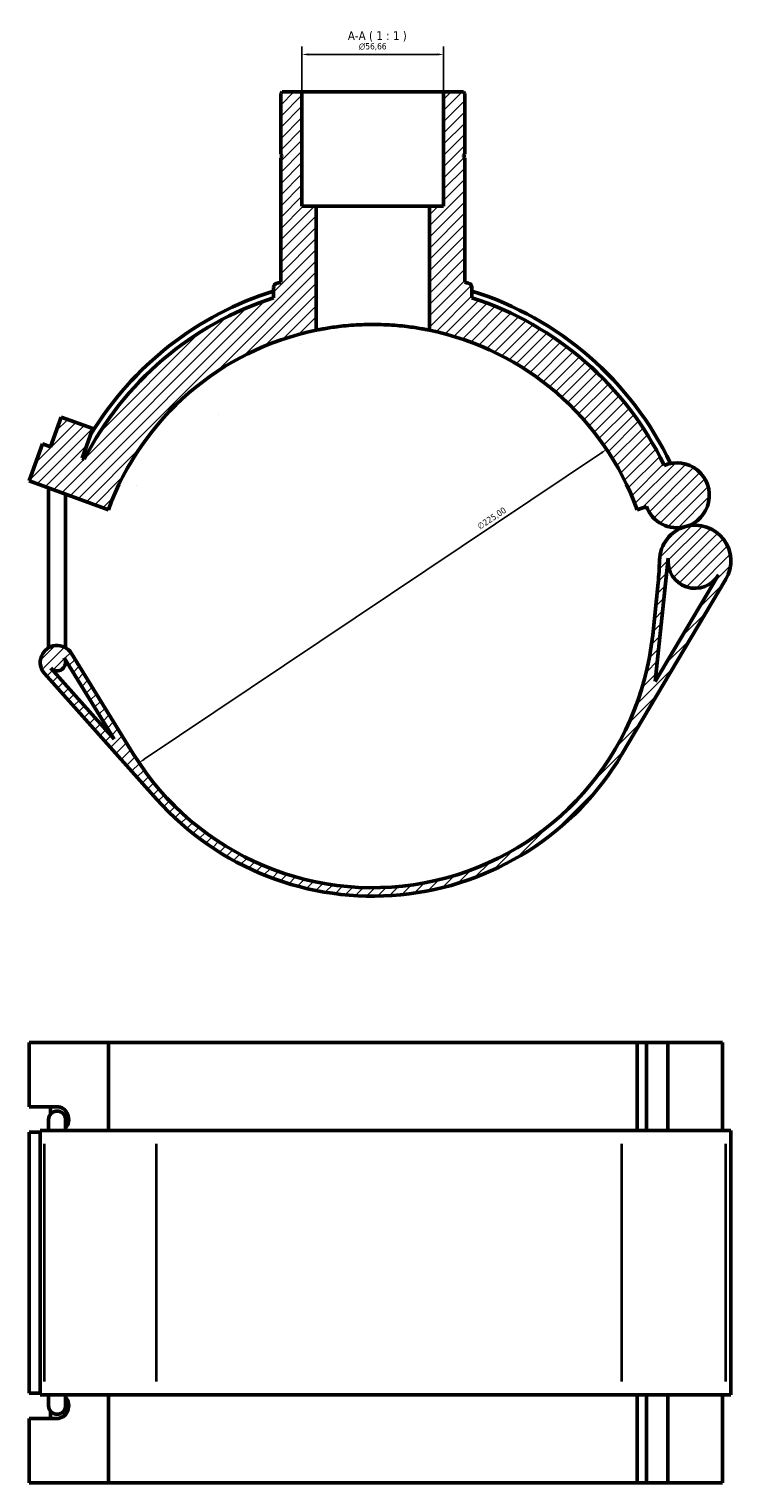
# Model space of a CAD drawing. Header units: millimetres. Extents: x -15 to 1117, y -217 to 1281.
# Tile 7 of 8: x 320 to 600, y 700 to 1281. Entities that reach past the tile are written whole.
import ezdxf

# ---------------------------------------------------------------- set-up
doc = ezdxf.new("R2010")
doc.units = ezdxf.units.MM
for name, color, linetype, lineweight in [('Dimension (ISO)', 7, 'Continuous', 25), ('Hatch (ISO)', 7, 'Continuous', 18), ('Symbol (ISO)', 7, 'Continuous', 25), ('Visible (ISO)', 7, 'Continuous', 50), ('Visible Narrow (ISO)', 7, 'Continuous', 35)]:
    doc.layers.add(name, color=color, linetype=linetype, lineweight=lineweight)
doc.styles.add('Label Text (ISO)', font='tahoma.ttf')
doc.styles.add('Note Text (ISO)', font='tahoma.ttf')
doc.dimstyles.new('Default (ISO)', dxfattribs={"dimtxt": 2.5, "dimasz": 2.5, "dimexe": 3.175, "dimexo": 0, "dimgap": 0.762, "dimtad": 1, "dimrnd": 1e-08, "dimzin": 0, "dimtxsty": 'Note Text (ISO)', "dimcen": 0.09, "dimdle": 10, "dimclrd": 256, "dimclre": 256, "dimclrt": 232, "dimazin": 0, "dimtfac": 1.40208, "dimtmove": 0, "dimatfit": 3, "dimfxl": 1, "dimtolj": 1, "dimtzin": 0, "dimlwd": -1, "dimlwe": -1, "dimarcsym": 0})

# ---------------------------------------------------------------- blocks, each defined once
blk = doc.blocks.new('*D8')
at = {"layer": 'Defpoints', "color": 0, "transparency": 16777216}
for p in [(550.52, 1113.38), (363.58, 988.16)]:
    blk.add_point(p, dxfattribs=at)
at = {"layer": 'Dimension (ISO)', "transparency": 16777216}
blk.add_line((365.66, 989.55), (548.44, 1111.99), dxfattribs=at)
for points in [[(548.21, 1112.33), (548.67, 1111.64), (550.52, 1113.38)], [(365.43, 989.9), (365.89, 989.2), (363.58, 988.16)]]:
    blk.add_solid(points, dxfattribs=at)
at = {"layer": 'Dimension (ISO)', "color": 232, "true_color": 0xca0064, "transparency": 16777216, "insert": (498.54, 1083.35), "char_height": 2.5, "attachment_point": 1, "rotation": 33.81709, "style": 'Note Text (ISO)'}
blk.add_mtext('\\A1;∅225,00', dxfattribs=at)
blk = doc.blocks.new('*D9')
at = {"layer": 'Defpoints', "color": 0, "transparency": 16777216}
for p in [(428.72, 1271.13), (428.72, 1256.14), (485.38, 1256.14)]:
    blk.add_point(p, dxfattribs=at)
at = {"layer": 'Dimension (ISO)', "transparency": 16777216}
for p, q in [((428.72, 1256.14), (428.72, 1274.31)), ((485.38, 1256.14), (485.38, 1274.31)), ((482.88, 1271.13), (431.22, 1271.13))]:
    blk.add_line(p, q, dxfattribs=at)
for points in [[(431.22, 1271.55), (431.22, 1270.71), (428.72, 1271.13)], [(482.88, 1271.55), (482.88, 1270.71), (485.38, 1271.13)]]:
    blk.add_solid(points, dxfattribs=at)
at = {"layer": 'Dimension (ISO)', "color": 232, "true_color": 0xca0064, "transparency": 16777216, "insert": (451.48, 1275.65), "char_height": 2.5, "attachment_point": 1, "style": 'Note Text (ISO)'}
blk.add_mtext('\\A1;\\fAIGDT|b0|i0;\\H2.5000;\\ln\\fTahoma|b0|i0;\\H2.5000;56,66', dxfattribs=at)

msp = doc.modelspace()

# ---------------------------------------------------------------- hatches: boundary and pattern name
at = {"layer": 'Hatch (ISO)'}
h = msp.add_hatch(dxfattribs=at)
h.set_pattern_fill('ANSI31', color=256, scale=25.4, style=0)
h.set_pattern_definition([(45, (0, 0), (-2.245064, 2.245064), [])])
edge = h.paths.add_edge_path()
edge.add_ellipse((495.01, 1178.081), major_axis=(1.7, 0), ratio=1, start_angle=0, end_angle=73.397422)
edge.add_ellipse((457.051, 1050.769), major_axis=(38.445, 128.941), ratio=1, start_angle=0, end_angle=0.717992)
edge.add_line((493.877, 1180.181), (493.877, 1229.811))
edge.add_line((493.877, 1229.811), (493.377, 1230.311))
edge.add_line((493.377, 1230.311), (493.377, 1230.811))
edge.add_line((493.377, 1230.811), (493.877, 1231.311))
edge.add_line((493.877, 1231.311), (493.877, 1255.577))
edge.add_line((493.877, 1255.577), (493.311, 1256.144))
edge.add_line((493.311, 1256.144), (485.379, 1256.144))
edge.add_line((485.379, 1256.144), (485.379, 1210.544))
edge.add_line((485.379, 1210.544), (479.713, 1210.544))
edge.add_line((479.713, 1210.544), (479.713, 1160.963))
edge.add_ellipse((457.051, 1050.769), major_axis=(22.662, 110.194), ratio=1, start_angle=301.621387, end_angle=360, ccw=False)
edge.add_line((562.766, 1089.246), (566.426, 1090.578))
edge.add_ellipse((578.624, 1095.018), major_axis=(-12.198, -4.44), ratio=1, start_angle=0, end_angle=85.601453)
edge.add_ellipse((578.624, 1095.018), major_axis=(3.491, -12.503), ratio=1, start_angle=0, end_angle=187.274124)
edge.add_ellipse((457.051, 1050.769), major_axis=(116.527, 56.209), ratio=1, start_angle=0, end_angle=46.397734)
edge.add_line((496.71, 1173.915), (496.71, 1178.081))
edge = h.paths.add_edge_path()
edge.add_spline(control_points=[(418.606, 1179.71), (418.469, 1179.669), (418.338, 1179.611), (418.094, 1179.464), (417.982, 1179.376), (417.726, 1179.117), (417.603, 1178.931), (417.435, 1178.521), (417.392, 1178.302), (417.392, 1178.081)], knot_values=[-0.2182623, -0.2182623, -0.2182623, -0.2182623, -0.1755282, -0.1755282, -0.1327941, -0.1327941, -0.0663971, -0.0663971, 0, 0, 0, 0], degree=3, periodic=0)
edge.add_line((417.392, 1178.081), (417.392, 1173.915))
edge.add_ellipse((457.051, 1050.769), major_axis=(-39.659, 123.146), ratio=1, start_angle=0, end_angle=45.156405)
edge.add_line((341.769, 1109.489), (340.865, 1109.818))
edge.add_line((340.865, 1109.818), (345.174, 1121.658))
edge.add_line((345.174, 1121.658), (332.489, 1126.275))
edge.add_line((332.489, 1126.275), (328.179, 1114.435))
edge.add_line((328.179, 1114.435), (325.008, 1115.59))
edge.add_line((325.008, 1115.59), (319.621, 1100.789))
edge.add_line((319.621, 1100.789), (351.335, 1089.246))
edge.add_ellipse((457.051, 1050.769), major_axis=(-105.715, 38.477), ratio=1, start_angle=301.621387, end_angle=360, ccw=False)
edge.add_line((434.388, 1160.963), (434.388, 1210.544))
edge.add_line((434.388, 1210.544), (428.723, 1210.544))
edge.add_line((428.723, 1210.544), (428.723, 1256.144))
edge.add_line((428.723, 1256.144), (420.791, 1256.144))
edge.add_line((420.791, 1256.144), (420.224, 1255.577))
edge.add_line((420.224, 1255.577), (420.224, 1231.311))
edge.add_line((420.224, 1231.311), (420.724, 1230.811))
edge.add_line((420.724, 1230.811), (420.724, 1230.311))
edge.add_line((420.724, 1230.311), (420.224, 1229.811))
edge.add_line((420.224, 1229.811), (420.224, 1180.181))
edge.add_ellipse((457.051, 1050.769), major_axis=(-36.826, 129.412), ratio=1, start_angle=0, end_angle=0.717992)
edge = h.paths.add_edge_path()
edge.add_ellipse((585.955, 1068.763), major_axis=(-3.84, 13.753), ratio=1, start_angle=0, end_angle=73.12481)
edge.add_ellipse((459.207, 1071.581), major_axis=(112.472, -2.501), ratio=1, start_angle=355.357824, end_angle=360, ccw=False)
edge.add_line((571.108, 1059.986), (568.952, 1039.174))
edge.add_ellipse((457.051, 1050.769), major_axis=(111.901, -11.595), ratio=1, start_angle=217.569812, end_angle=360, ccw=False)
edge.add_line((361.287, 991.73), (336.577, 1031.811))
edge.add_ellipse((330.831, 1028.269), major_axis=(5.746, 3.542), ratio=1, start_angle=0, end_angle=190.116825)
edge.add_line((325.797, 1023.772), (370.629, 973.579))
edge.add_ellipse((457.051, 1050.769), major_axis=(-86.421, -77.19), ratio=1, start_angle=0, end_angle=107.489974)
edge.add_line((556.646, 991.542), (598.228, 1061.464))
edge.add_ellipse((585.955, 1068.763), major_axis=(12.273, -7.298), ratio=1, start_angle=0, end_angle=136.340756)
edge = h.paths.add_edge_path(flags=0)
edge.add_line((333.704, 1030.04), (353.714, 997.584))
edge.add_line((353.714, 997.584), (328.314, 1026.021))
edge.add_ellipse((330.831, 1028.269), major_axis=(-2.517, -2.248), ratio=1, start_angle=0, end_angle=169.883175)
edge = h.paths.add_edge_path(flags=0)
edge.add_line((570.003, 1020.605), (575.109, 1069.886))
edge.add_ellipse((585.955, 1068.763), major_axis=(-10.846, 1.124), ratio=1, start_angle=0, end_angle=155.176611)
edge.add_line((595.327, 1063.189), (570.003, 1020.605))

# ---------------------------------------------------------------- linework, layer by layer
at = {"layer": 'Visible (ISO)'}
for p, q in [((420.791, 1256.144), (420.224, 1255.577)), ((420.224, 1255.577), (420.224, 1231.311)), ((428.723, 1256.144), (420.791, 1256.144)), ((428.723, 1210.544), (428.723, 1256.144)), ((428.723, 1256.144), (485.379, 1256.144)), ((493.311, 1256.144), (485.379, 1256.144)), ((485.379, 1256.144), (485.379, 1210.544)), ((493.877, 1255.577), (493.311, 1256.144)), ((493.877, 1231.311), (493.877, 1255.577)), ((420.224, 1231.311), (420.724, 1230.811)), ((493.377, 1230.811), (493.877, 1231.311)), ((420.724, 1230.311), (420.224, 1229.811)), ((420.224, 1229.811), (420.224, 1180.181)), ((420.724, 1230.811), (420.724, 1230.311)), ((493.377, 1230.311), (493.377, 1230.811)), ((493.877, 1229.811), (493.377, 1230.311)), ((493.877, 1180.181), (493.877, 1229.811)), ((434.388, 1210.544), (428.723, 1210.544)), ((434.388, 1160.963), (434.388, 1210.544)), ((434.388, 1210.544), (479.713, 1210.544)), ((485.379, 1210.544), (479.713, 1210.544)), ((479.713, 1210.544), (479.713, 1160.963)), ((417.392, 1178.081), (417.392, 1173.915)), ((496.71, 1173.915), (496.71, 1178.081)), ((332.489, 1126.275), (328.179, 1114.435)), ((345.174, 1121.658), (332.489, 1126.275)), ((340.865, 1109.818), (345.174, 1121.658)), ((325.008, 1115.59), (319.621, 1100.789)), ((328.179, 1114.435), (325.008, 1115.59)), ((341.769, 1109.489), (340.865, 1109.818)), ((319.621, 1100.789), (351.335, 1089.246)), ((327.456, 1034.115), (327.456, 1097.938)), ((334.206, 1034.115), (334.206, 1095.481)), ((562.766, 1089.246), (566.426, 1090.578)), ((570.003, 1020.605), (575.109, 1069.886)), ((595.327, 1063.189), (570.003, 1020.605)), ((556.646, 991.542), (598.228, 1061.464)), ((571.108, 1059.986), (568.952, 1039.174)), ((333.704, 1030.04), (353.714, 997.584)), ((334.206, 1028.269), (334.206, 1029.226)), ((361.287, 991.73), (336.577, 1031.811)), ((325.797, 1023.772), (370.629, 973.579)), ((353.714, 997.584), (328.314, 1026.021)), ((319.621, 850.745), (319.621, 876.482)), ((319.621, 876.482), (351.335, 876.482)), ((351.335, 876.482), (351.335, 841.282)), ((351.335, 876.482), (562.766, 876.482)), ((562.766, 876.482), (566.426, 876.482)), ((562.766, 841.282), (562.766, 876.482)), ((575.051, 876.482), (566.426, 876.482)), ((566.426, 841.282), (566.426, 876.482)), ((596.859, 876.482), (575.051, 876.482)), ((575.051, 841.282), (575.051, 876.482)), ((596.859, 841.282), (596.859, 876.482)), ((319.621, 850.745), (330.721, 850.745)), ((328.179, 847.769), (328.179, 850.745)), ((327.456, 845.682), (327.456, 841.282)), ((334.206, 841.282), (334.206, 845.682)), ((324.081, 840.62), (319.621, 840.62)), ((319.621, 736.345), (319.621, 840.62)), ((325.797, 841.282), (324.081, 841.282)), ((324.081, 735.682), (324.081, 841.282)), ((325.797, 841.282), (370.629, 841.282)), ((556.646, 841.282), (370.629, 841.282)), ((556.646, 841.282), (598.228, 841.282)), ((600.234, 841.282), (598.228, 841.282)), ((600.234, 735.682), (600.234, 841.282)), ((319.621, 736.345), (324.081, 736.345)), ((324.081, 735.682), (325.797, 735.682)), ((370.629, 735.682), (325.797, 735.682)), ((327.456, 735.682), (327.456, 731.282)), ((334.206, 731.282), (334.206, 735.682)), ((351.335, 735.682), (351.335, 700.482)), ((370.629, 735.682), (556.646, 735.682)), ((598.228, 735.682), (556.646, 735.682)), ((562.766, 700.482), (562.766, 735.682)), ((566.426, 700.482), (566.426, 735.682)), ((575.051, 700.482), (575.051, 735.682)), ((596.859, 700.482), (596.859, 735.682)), ((598.228, 735.682), (600.234, 735.682)), ((330.721, 726.22), (319.621, 726.22)), ((319.621, 700.482), (319.621, 726.22)), ((328.179, 726.22), (328.179, 729.195)), ((351.335, 700.482), (319.621, 700.482)), ((562.766, 700.482), (351.335, 700.482)), ((566.426, 700.482), (562.766, 700.482)), ((566.426, 700.482), (575.051, 700.482)), ((575.051, 700.482), (596.859, 700.482))]:
    msp.add_line(p, q, dxfattribs=at)
for centre, radius, start, end in [((457.051, 1050.769), 134.55, 105.884586, 106.602578), ((457.051, 1050.769), 134.55, 73.397422, 74.115414), ((495.01, 1178.081), 1.7, 0, 73.397422), ((457.051, 1050.769), 129.375, 107.851111, 153.007517), ((457.051, 1050.769), 131.963, 107.489671, 148.635123), ((457.051, 1050.769), 131.963, 25.580076, 72.510329), ((457.051, 1050.769), 129.375, 25.751155, 72.148889), ((457.051, 1050.769), 112.5, 101.621387, 160), ((457.051, 1050.769), 112.5, 20, 78.378613), ((578.624, 1095.018), 12.981, 285.601453, 112.875577), ((578.624, 1095.018), 12.981, 200, 285.601453), ((585.955, 1068.763), 14.279, 105.601453, 178.726263), ((585.955, 1068.763), 14.279, 329.260698, 105.601453), ((459.207, 1071.581), 112.5, 354.084087, 358.726263), ((585.955, 1068.763), 10.904, 174.084087, 329.260698), ((330.831, 1028.269), 6.75, 31.653899, 221.770724), ((457.051, 1050.769), 112.5, 211.653899, 354.084087), ((330.831, 1028.269), 3.375, 221.770724, 31.653899), ((457.051, 1050.769), 115.875, 221.770724, 329.260698), ((330.831, 845.682), 3.375, 0, 180), ((330.831, 731.282), 3.375, 180, 0)]:
    msp.add_arc(centre, radius, start, end, dxfattribs=at)
for centre, major_axis, start_param, end_param in [((330.721, 845.682), (0, 5.062), 3.9638175, 6.2831853), ((330.721, 731.282), (0, -5.063), 0, 2.3193678)]:
    msp.add_ellipse(centre, major_axis=major_axis, ratio=0.9396926, start_param=start_param, end_param=end_param, dxfattribs=at)
for points, knots in [([(418.606, 1179.71), (418.469, 1179.669), (418.338, 1179.611), (418.094, 1179.464), (417.982, 1179.376), (417.726, 1179.117), (417.603, 1178.931), (417.435, 1178.521), (417.392, 1178.302), (417.392, 1178.081)], [-0.21826231, -0.21826231, -0.21826231, -0.21826231, -0.17552821, -0.17552821, -0.13279412, -0.13279412, -0.06639706, -0.06639706, 0, 0, 0, 0]), ([(479.713, 1160.963), (479.713, 1160.963), (479.576, 1160.991), (479.001, 1161.107), (478.562, 1161.195), (477.405, 1161.414), (476.685, 1161.546), (475.022, 1161.828), (474.079, 1161.977), (472.072, 1162.266), (470.938, 1162.416), (468.466, 1162.695), (467.13, 1162.825), (464.339, 1163.041), (462.883, 1163.127), (459.952, 1163.241), (458.478, 1163.269), (455.624, 1163.269), (454.149, 1163.241), (451.219, 1163.127), (449.763, 1163.041), (446.972, 1162.825), (445.635, 1162.695), (443.164, 1162.416), (442.03, 1162.266), (440.022, 1161.977), (439.08, 1161.828), (437.417, 1161.546), (436.697, 1161.414), (435.539, 1161.195), (435.101, 1161.107), (434.525, 1160.991), (434.388, 1160.963), (434.388, 1160.963)], [0, 0, 0, 0, 0.4281061, 0.4281061, 0.8562122, 0.8562122, 1.2843183, 1.2843183, 1.7124244, 1.7124244, 2.1405058, 2.1405058, 2.5685872, 2.5685872, 2.9966686, 2.9966686, 3.42475, 3.42475, 3.8528314, 3.8528314, 4.2809128, 4.2809128, 4.7089942, 4.7089942, 5.1370757, 5.1370757, 5.5651818, 5.5651818, 5.9932879, 5.9932879, 6.421394, 6.421394, 6.8495001, 6.8495001, 6.8495001, 6.8495001])]:
    msp.add_open_spline(points, degree=3, knots=knots, dxfattribs=at)
at = {"layer": 'Visible Narrow (ISO)'}
for p, q in [((325.797, 740.962), (325.797, 836.002)), ((370.629, 740.962), (370.629, 836.002)), ((556.646, 740.962), (556.646, 836.002)), ((598.228, 740.962), (598.228, 836.002))]:
    msp.add_line(p, q, dxfattribs=at)

# ---------------------------------------------------------------- texts
at = {"layer": 'Symbol (ISO)', "insert": (447.065, 1276.269), "char_height": 3.5, "attachment_point": 7, "style": 'Label Text (ISO)'}
msp.add_mtext('A-A ( 1 : 1 )', dxfattribs=at)

# ---------------------------------------------------------------- dimensions: what is measured, and where the dimension line sits
at = {"layer": 'Dimension (ISO)'}
dim = msp.add_linear_dim(base=(428.723, 1271.131), p1=(485.379, 1256.144), p2=(428.723, 1256.144), angle=180, text='\\fAIGDT|b0|i0;\\H2.5000;\\ln\\fTahoma|b0|i0;\\H2.5000;<>', dimstyle='Default (ISO)', override={"dimdec": 2, "dimtp": 0, "dimtm": 0, "dimtdec": 2, "dimtofl": 0, "dimatfit": 1}, dxfattribs=at)
dim.commit()
dim.dimension.update_dxf_attribs({"geometry": '*D9', "text_midpoint": (457.051, 1271.131), "dimtype": 160})
dim = msp.add_diameter_dim_2p(p1=(363.584, 988.158), p2=(550.518, 1113.38), dimstyle='Default (ISO)', override={"dimdec": 2, "dimlfac": 1, "dimtp": 0, "dimtm": 0, "dimtdec": 2, "dimatfit": 2}, dxfattribs=at)
dim.commit()
dim.dimension.update_dxf_attribs({"geometry": '*D8', "text_midpoint": (506.098, 1083.625), "dimtype": 163})

doc.saveas('drawing.dxf')
